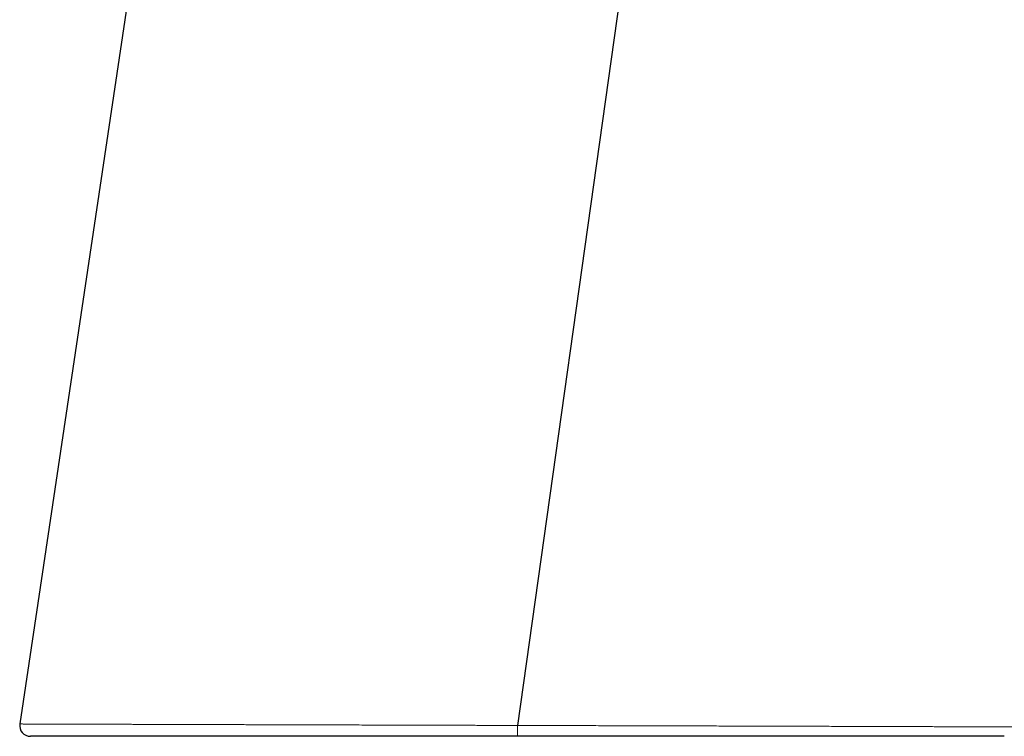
# Model space of a CAD drawing. Header units: millimetres. Extents: x 8 to 869, y 12 to 834.
# Tile 199 of 217: x 724 to 779, y 615 to 655. Entities that reach past the tile are written whole.
import ezdxf

# ---------------------------------------------------------------- set-up
doc = ezdxf.new("R2010")
doc.units = ezdxf.units.MM

msp = doc.modelspace()

# ---------------------------------------------------------------- linework, layer by layer
at = {"color": 7, "linetype": 'Continuous', "lineweight": 30}
for p, q in [((739.59, 723.373), (723.598, 616.051)), ((758.847, 668.854), (751.413, 615.969))]:
    msp.add_line(p, q, dxfattribs=at)
msp.add_arc((724.191, 615.963), 0.6, 171.5111, 270, dxfattribs=at)
at = {"color": 252, "linetype": 'Continuous', "lineweight": 0}
for points, knots in [([(723.599, 616.051), (723.599, 616.051), (723.599, 616.051), (723.611, 616.051), (723.633, 616.051), (723.664, 616.051), (723.704, 616.051), (723.753, 616.051), (723.812, 616.05), (723.883, 616.05), (723.968, 616.05), (724.068, 616.05), (724.18, 616.049), (724.303, 616.049), (724.439, 616.048), (724.588, 616.048), (724.75, 616.048), (724.927, 616.047), (725.115, 616.046), (725.316, 616.046), (725.529, 616.045), (725.742, 616.045), (725.952, 616.044), (726.158, 616.043), (726.371, 616.043), (726.618, 616.042), (726.902, 616.041), (727.208, 616.04), (727.508, 616.039), (727.799, 616.038), (728.1, 616.037), (728.391, 616.037), (728.669, 616.036), (728.932, 616.035), (729.201, 616.034), (729.5, 616.033), (729.83, 616.032), (730.194, 616.031), (730.566, 616.03), (730.974, 616.029), (731.418, 616.028), (731.828, 616.026), (732.172, 616.025), (732.445, 616.025), (732.722, 616.024), (733.035, 616.023), (733.384, 616.022), (733.773, 616.021), (734.167, 616.019), (734.567, 616.018), (734.972, 616.017), (735.386, 616.016), (735.807, 616.015), (736.235, 616.013), (736.668, 616.012), (737.107, 616.011), (737.551, 616.009), (737.964, 616.008), (738.343, 616.007), (738.688, 616.006), (739.035, 616.005), (739.475, 616.004), (740.008, 616.002), (740.637, 616), (741.271, 615.999), (741.909, 615.997), (742.553, 615.995), (743.199, 615.993), (743.844, 615.991), (744.489, 615.989), (745.139, 615.987), (745.788, 615.985), (746.438, 615.983), (747.086, 615.982), (747.737, 615.98), (748.298, 615.978), (748.767, 615.977), (749.143, 615.976), (749.52, 615.974), (749.898, 615.973), (750.276, 615.972), (750.655, 615.971), (751.034, 615.97), (751.287, 615.969), (751.413, 615.969)], [0, 0, 0, 0, 0.009025, 0.020553, 0.032032, 0.043511, 0.05499, 0.066506, 0.078022, 0.089538, 0.102531, 0.115526, 0.128519, 0.141566, 0.154615, 0.167662, 0.181133, 0.194605, 0.208077, 0.221607, 0.235138, 0.248668, 0.259975, 0.271282, 0.282604, 0.293927, 0.309118, 0.324319, 0.337043, 0.349766, 0.362511, 0.375255, 0.38554, 0.395824, 0.40612, 0.416416, 0.429404, 0.442393, 0.455404, 0.468414, 0.484102, 0.499799, 0.508418, 0.517036, 0.525661, 0.534286, 0.545897, 0.557509, 0.56912, 0.580765, 0.59241, 0.604055, 0.6159, 0.627746, 0.63959, 0.65147, 0.663352, 0.675232, 0.684228, 0.693225, 0.702228, 0.711231, 0.727144, 0.743065, 0.758859, 0.774653, 0.790483, 0.806313, 0.821815, 0.837318, 0.852854, 0.86839, 0.883667, 0.898943, 0.914252, 0.929561, 0.93835, 0.94714, 0.955936, 0.964731, 0.973545, 0.982359, 0.99118, 1, 1, 1, 1]), ([(751.413, 615.968), (751.413, 615.968), (751.61, 615.968), (752.004, 615.967), (752.594, 615.966), (753.183, 615.964), (753.772, 615.963), (754.377, 615.961), (754.996, 615.959), (755.631, 615.958), (756.264, 615.956), (756.894, 615.954), (757.505, 615.953), (758.096, 615.951), (758.669, 615.95), (759.238, 615.948), (759.805, 615.946), (760.367, 615.945), (760.921, 615.943), (761.465, 615.942), (762, 615.94), (762.532, 615.939), (763.058, 615.937), (763.575, 615.936), (764.083, 615.934), (764.582, 615.933), (765.076, 615.931), (765.564, 615.93), (766.08, 615.928), (766.623, 615.927), (767.189, 615.925), (767.747, 615.923), (768.293, 615.922), (768.826, 615.92), (769.325, 615.919), (769.792, 615.917), (770.229, 615.916), (770.658, 615.914), (771.079, 615.913), (771.503, 615.912), (771.93, 615.91), (772.358, 615.909), (772.775, 615.908), (773.181, 615.906), (773.566, 615.905), (773.93, 615.904), (774.274, 615.903), (774.608, 615.902), (774.932, 615.9), (775.245, 615.899), (775.559, 615.898), (775.872, 615.897), (776.182, 615.896), (776.475, 615.895), (776.75, 615.894), (777.008, 615.893), (777.254, 615.892), (777.485, 615.892), (777.702, 615.891), (777.902, 615.89), (778.085, 615.889), (778.252, 615.889), (778.406, 615.888), (778.546, 615.888), (778.674, 615.887), (778.788, 615.887), (778.888, 615.886), (778.972, 615.886), (779.042, 615.886), (779.098, 615.886), (779.144, 615.885), (779.18, 615.885), (779.204, 615.885), (779.214, 615.885), (779.212, 615.885), (779.212, 615.885)], [0, 0, 0, 0, 0.000001, 0.01375, 0.027502, 0.041257, 0.05501, 0.068758, 0.083681, 0.09861, 0.11354, 0.128468, 0.143391, 0.157144, 0.170902, 0.184663, 0.198425, 0.212183, 0.225935, 0.239317, 0.252703, 0.266091, 0.279477, 0.292859, 0.305902, 0.31895, 0.331999, 0.345046, 0.35809, 0.373845, 0.389605, 0.405365, 0.421121, 0.436655, 0.45219, 0.465696, 0.479207, 0.492719, 0.506229, 0.519735, 0.534411, 0.549093, 0.563777, 0.578459, 0.593135, 0.606676, 0.620224, 0.633775, 0.647326, 0.660874, 0.674416, 0.689493, 0.704572, 0.719649, 0.734187, 0.748734, 0.763284, 0.777835, 0.792381, 0.806919, 0.820743, 0.834574, 0.848409, 0.862244, 0.876075, 0.889899, 0.903644, 0.91739, 0.929984, 0.942581, 0.955178, 0.967772, 0.983166, 0.998562, 1, 1, 1, 1])]:
    msp.add_open_spline(points, degree=3, knots=knots, dxfattribs=at)
msp.add_open_spline([(751.413, 615.363), (751.413, 615.364), (751.413, 615.366), (751.413, 615.382), (751.413, 615.407), (751.413, 615.443), (751.413, 615.487), (751.413, 615.539), (751.413, 615.599), (751.413, 615.665), (751.413, 615.737), (751.413, 615.812), (751.413, 615.89), (751.413, 615.943), (751.413, 615.969)], degree=3, dxfattribs=at)
at = {"color": 7, "linetype": 'Continuous', "lineweight": 30}
for points, knots in [([(751.413, 615.363), (751.236, 615.363), (750.883, 615.363), (750.354, 615.363), (749.825, 615.363), (749.256, 615.363), (748.649, 615.363), (748.003, 615.363), (747.358, 615.363), (746.715, 615.363), (746.073, 615.363), (745.462, 615.363), (744.884, 615.363), (744.337, 615.363), (743.793, 615.363), (743.251, 615.363), (742.711, 615.363), (742.151, 615.363), (741.571, 615.363), (740.972, 615.363), (740.379, 615.363), (739.836, 615.363), (739.345, 615.363), (738.902, 615.363), (738.463, 615.363), (738.028, 615.363), (737.596, 615.363), (737.125, 615.363), (736.617, 615.363), (736.073, 615.363), (735.536, 615.363), (735.008, 615.363), (734.488, 615.363), (733.977, 615.363), (733.477, 615.363), (732.987, 615.363), (732.507, 615.363), (732.067, 615.363), (731.665, 615.363), (731.301, 615.363), (730.943, 615.363), (730.596, 615.363), (730.258, 615.363), (729.93, 615.363), (729.61, 615.363), (729.276, 615.363), (728.93, 615.363), (728.575, 615.363), (728.232, 615.363), (727.923, 615.363), (727.645, 615.363), (727.396, 615.363), (727.156, 615.363), (726.907, 615.363), (726.652, 615.363), (726.394, 615.363), (726.149, 615.363), (725.918, 615.363), (725.7, 615.363), (725.506, 615.363), (725.333, 615.363), (725.18, 615.363), (725.037, 615.363), (724.905, 615.363), (724.784, 615.363), (724.67, 615.363), (724.564, 615.363), (724.469, 615.363), (724.387, 615.363), (724.324, 615.363), (724.276, 615.363), (724.24, 615.363), (724.214, 615.363), (724.198, 615.363), (724.191, 615.363), (724.192, 615.363), (724.192, 615.363)], [0, 0, 0, 0, 0.012589, 0.025179, 0.037786, 0.050394, 0.065838, 0.081284, 0.096729, 0.112247, 0.127768, 0.143287, 0.156687, 0.170089, 0.183489, 0.196938, 0.210389, 0.223838, 0.239104, 0.25437, 0.269669, 0.284967, 0.296683, 0.3084, 0.320116, 0.331866, 0.343617, 0.355366, 0.370742, 0.386119, 0.401494, 0.416948, 0.432404, 0.447857, 0.463275, 0.478693, 0.494147, 0.509601, 0.522108, 0.534615, 0.547142, 0.559668, 0.571944, 0.584219, 0.596513, 0.608807, 0.623688, 0.63857, 0.653485, 0.668401, 0.680416, 0.692432, 0.704466, 0.7165, 0.731225, 0.745953, 0.760679, 0.775482, 0.790287, 0.80509, 0.817845, 0.8306, 0.843355, 0.85616, 0.868966, 0.881771, 0.895973, 0.910175, 0.924408, 0.938641, 0.950281, 0.961921, 0.973577, 0.985234, 0.996861, 1, 1, 1, 1]), ([(778.616, 615.363), (778.616, 615.363), (778.616, 615.363), (778.605, 615.363), (778.584, 615.363), (778.551, 615.363), (778.505, 615.363), (778.447, 615.363), (778.377, 615.363), (778.296, 615.363), (778.202, 615.363), (778.096, 615.363), (777.977, 615.363), (777.847, 615.363), (777.704, 615.363), (777.549, 615.363), (777.382, 615.363), (777.203, 615.363), (777.011, 615.363), (776.807, 615.363), (776.589, 615.363), (776.36, 615.363), (776.119, 615.363), (775.865, 615.363), (775.6, 615.363), (775.323, 615.363), (775.036, 615.363), (774.741, 615.363), (774.437, 615.363), (774.122, 615.363), (773.796, 615.363), (773.46, 615.363), (773.128, 615.363), (772.802, 615.363), (772.481, 615.363), (772.154, 615.363), (771.819, 615.363), (771.476, 615.363), (771.131, 615.363), (770.783, 615.363), (770.432, 615.363), (770.075, 615.363), (769.712, 615.363), (769.343, 615.363), (768.932, 615.363), (768.478, 615.363), (767.98, 615.363), (767.472, 615.363), (766.955, 615.363), (766.429, 615.363), (765.894, 615.363), (765.351, 615.363), (764.8, 615.363), (764.241, 615.363), (763.675, 615.363), (763.101, 615.363), (762.568, 615.363), (762.077, 615.363), (761.629, 615.363), (761.178, 615.363), (760.677, 615.363), (760.124, 615.363), (759.501, 615.363), (758.857, 615.363), (758.19, 615.363), (757.518, 615.363), (756.879, 615.363), (756.274, 615.363), (755.704, 615.363), (755.132, 615.363), (754.557, 615.363), (753.98, 615.363), (753.429, 615.363), (752.906, 615.363), (752.408, 615.363), (751.911, 615.363), (751.579, 615.363), (751.413, 615.363)], [0, 0, 0, 0, 0.008561, 0.020098, 0.031636, 0.044666, 0.057698, 0.070729, 0.083814, 0.096901, 0.109987, 0.123212, 0.136437, 0.149687, 0.162938, 0.176267, 0.189596, 0.20295, 0.216305, 0.229857, 0.243408, 0.256987, 0.270565, 0.284225, 0.297885, 0.311572, 0.325258, 0.338717, 0.352177, 0.365636, 0.379151, 0.392668, 0.406183, 0.41811, 0.430039, 0.441966, 0.453931, 0.465897, 0.477862, 0.489449, 0.501036, 0.512623, 0.524243, 0.535864, 0.547484, 0.562412, 0.577342, 0.59227, 0.607269, 0.622269, 0.637268, 0.652333, 0.667401, 0.682466, 0.697603, 0.712742, 0.727879, 0.739374, 0.750868, 0.762376, 0.773884, 0.789003, 0.804131, 0.820546, 0.836961, 0.853416, 0.869871, 0.88363, 0.897391, 0.91115, 0.924961, 0.938774, 0.952586, 0.964432, 0.976279, 0.988139, 1, 1, 1, 1])]:
    msp.add_open_spline(points, degree=3, knots=knots, dxfattribs=at)

doc.saveas('drawing.dxf')
